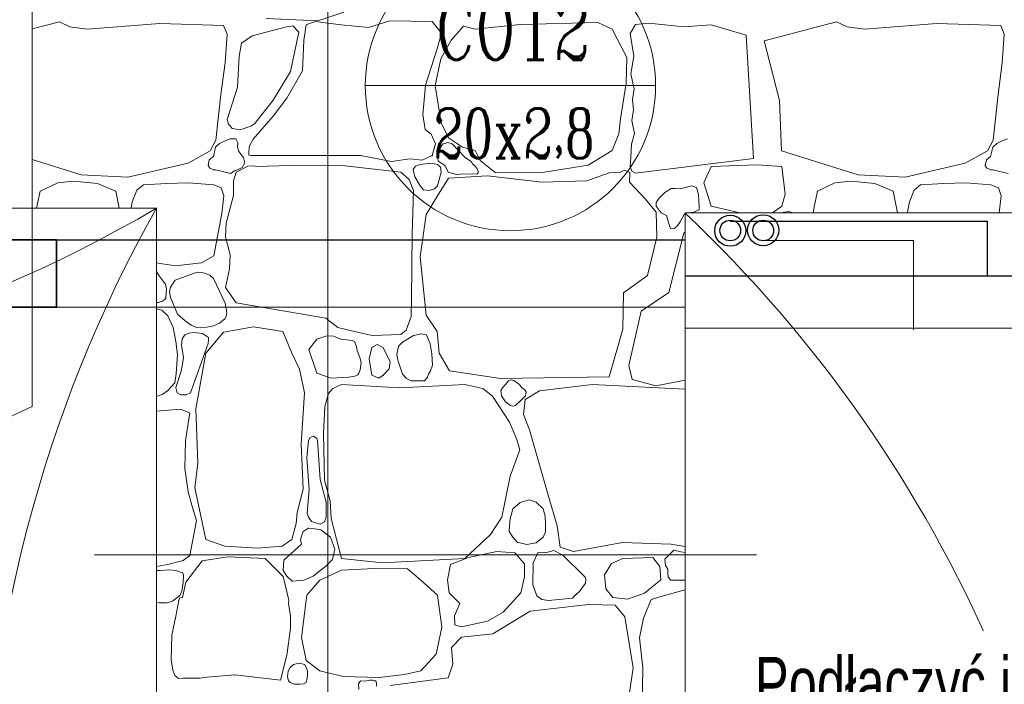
# Model space of a CAD drawing. Header units: millimetres. Extents: x -573548 to 674770, y -210017 to -47794.
# Tile 166 of 234: x 105993 to 107893, y -94878 to -93595. Entities that reach past the tile are written whole.
import ezdxf
from ezdxf import colors
from ezdxf.entities.mleader import LeaderData, LeaderLine
from ezdxf.enums import TextEntityAlignment as Align
from ezdxf.lldxf.tags import DXFTag
from ezdxf.math import Vec2, Vec3

# ---------------------------------------------------------------- set-up
doc = ezdxf.new("R2010")
doc.units = ezdxf.units.MM
doc.layers.add('__S_WM_OPIS', color=151, linetype='Continuous')
for name, color, linetype, lineweight in [('_PG_URZADZENIA ELEKTR', 230, 'Continuous', 35), ('_S_CO_OPIS_PION', 7, 'Continuous', 13), ('A.02 RZUT PIWNICY_is$0$_HATCH_Nr_pióra__18', 8, 'Continuous', 9), ('A.02 RZUT PIWNICY_is$0$A-WYSOKOSCI_Nr_pióra__7', 8, 'Continuous', 9), ('A.02 RZUT PIWNICY_is$0$detalokna_Nr_pióra__2', 8, 'Continuous', 9), ('A.02 RZUT PIWNICY_is$0$DIM MALY_Nr_pióra__8', 8, 'Continuous', 9), ('A.02 RZUT PIWNICY_is$0$podciagi_Nr_pióra__1', 8, 'Continuous', 9), ('A.02 RZUT PIWNICY_is$0$strop_Nr_pióra__1', 8, 'Continuous', 9), ('A.02 RZUT PIWNICY_is$0$Structural - Bearing_Nr_pióra__21', 8, 'Continuous', 9), ('A.02 RZUT PIWNICY_is$0$Structural - Grid', 8, 'Continuous', 9), ('A.02 RZUT PIWNICY_is$0$Structural - Grid_Nr_pióra__17', 8, 'Continuous', 9), ('FLUID-Powrót', 7, 'Continuous', 30), ('FLUID-Zasilanie', 7, 'Continuous', 30), ('IS_Przyłącza_o.p._Powrót', 142, 'DASH', 18)]:
    doc.layers.add(name, color=color, linetype=linetype, lineweight=lineweight)
doc.layers.add('IS_Zasilanie', color=1, linetype='SOLID', lineweight=30, true_color=0xff0000)
doc.styles.add('A.02 RZUT PIWNICY_is$0$STYL_AUTOMATYCZNY_1', font='arial.ttf')
doc.styles.add('JOLARD', font='complex.shx', dxfattribs={"width": 0.7})
doc.styles.add('WĄSKI 2', font='arial.ttf', dxfattribs={"width": 0.7})
tags = doc.linetypes.add('DASH', pattern=[15, 10, -5]).pattern_tags.tags
tags[6:7] = [DXFTag(74, 4), DXFTag(75, 0), DXFTag(340, '0'), DXFTag(46, 0.0), DXFTag(50, 0.0), DXFTag(44, 0.0), DXFTag(45, 0.0)]
tags[4:5] = [DXFTag(74, 4), DXFTag(75, 0), DXFTag(340, '0'), DXFTag(46, 0.0), DXFTag(50, 0.0), DXFTag(44, 0.0), DXFTag(45, 0.0)]
tags = doc.linetypes.add('SOLID', pattern=[10, 10, 0]).pattern_tags.tags
tags[6:7] = [DXFTag(74, 4), DXFTag(75, 0), DXFTag(340, '0'), DXFTag(46, 0.0), DXFTag(50, 0.0), DXFTag(44, 0.0), DXFTag(45, 0.0)]
tags[4:5] = [DXFTag(74, 4), DXFTag(75, 0), DXFTag(340, '0'), DXFTag(46, 0.0), DXFTag(50, 0.0), DXFTag(44, 0.0), DXFTag(45, 0.0)]

# ---------------------------------------------------------------- blocks, each defined once
blk = doc.blocks.new('*X48628')
at = {"layer": 'A.02 RZUT PIWNICY_is$0$_HATCH_Nr_pióra__18'}
for p, q in [((107138.9, -93596.6), (107039, -93592.5)), ((107188.9, -93580.1), (107138.9, -93596.6)), ((106587.3, -93612.4), (106639.9, -93598.7)), ((106639.9, -93598.7), (106660.1, -93608.2)), ((106660.1, -93608.2), (106693.4, -93613.1)), ((106693.4, -93613.1), (106833.4, -93602)), ((106833.4, -93602), (106956.8, -93605.7)), ((106956.8, -93605.7), (106963.4, -93622.2)), ((107077.8, -93608.2), (107011.7, -93626)), ((107090.2, -93606.5), (107077.8, -93608.2)), ((107101.9, -93618.9), (107090.2, -93606.5)), ((107115.8, -93604.4), (107111.3, -93634.6)), ((107133.2, -93597.8), (107115.8, -93604.4)), ((107183.5, -93604.4), (107133.2, -93597.8)), ((107236.4, -93609.4), (107183.5, -93604.4)), ((107277.6, -93596.6), (107236.4, -93609.4)), ((107359.4, -93597.8), (107277.6, -93596.6)), ((107379.6, -93623.8), (107359.4, -93597.8)), ((107368.9, -93650.7), (107380, -93610.6)), ((107380, -93610.6), (107379.6, -93623.8)), ((107420, -93606.9), (107396.1, -93634.2)), ((107442.3, -93613.1), (107420, -93606.9)), ((107529.4, -93603.6), (107442.3, -93613.1)), ((107678.9, -93599.9), (107529.4, -93603.6)), ((107706.5, -93613.1), (107678.9, -93599.9)), ((107735, -93667.6), (107706.5, -93613.1)), ((107751.5, -93604), (107741.5, -93621.5)), ((107777.5, -93601.5), (107751.5, -93604)), ((107844.8, -93608.6), (107777.5, -93601.5)), ((107897.7, -93604.4), (107844.8, -93608.6)), ((107965.2, -93624.7), (107897.7, -93604.4)), ((108000, -93635.1), (108139.9, -93598.7)), ((108139.9, -93598.7), (108160.1, -93608.2)), ((108160.1, -93608.2), (108193.4, -93613.1)), ((108193.4, -93613.1), (108333.4, -93602)), ((108333.4, -93602), (108456.8, -93605.7)), ((108456.8, -93605.7), (108463.4, -93622.2)), ((106963.4, -93622.2), (106959.7, -93677.9)), ((107011.7, -93626), (106991.1, -93639.9)), ((107085.7, -93694.9), (107101.9, -93618.9)), ((107741.5, -93621.5), (107748.2, -93664.9)), ((107979.6, -93862.4), (107965.2, -93624.7)), ((108463.4, -93622.2), (108459.7, -93677.9)), ((106991.1, -93639.9), (106987, -93665.1)), ((107111.3, -93634.6), (107108.8, -93693.2)), ((107346.2, -93720.9), (107368.9, -93650.7)), ((107396.1, -93634.2), (107376.3, -93670.1)), ((108029.5, -93750.8), (108000, -93635.1)), ((106987, -93665.1), (106983.7, -93725)), ((107376.3, -93670.1), (107365.1, -93721.7)), ((107733.8, -93717.1), (107735, -93667.6)), ((107748.2, -93664.9), (107742.7, -93699.1)), ((106959.7, -93677.9), (106951.4, -93739)), ((108459.7, -93677.9), (108451.4, -93739)), ((107052.2, -93749.8), (107085.7, -93694.9)), ((107108.8, -93693.2), (107078.7, -93746)), ((107742.7, -93699.1), (107749.4, -93728.3)), ((106983.7, -93725), (106963.7, -93787.3)), ((107341.2, -93777.4), (107346.2, -93720.9)), ((107365.1, -93721.7), (107376.7, -93793.9)), ((107723, -93786.1), (107733.8, -93717.1)), ((107749.4, -93728.3), (107746.1, -93748.5)), ((106951.4, -93739), (106942, -93827.4)), ((107078.7, -93746), (107052.2, -93780.7)), ((108451.4, -93739), (108442, -93827.4)), ((107017.2, -93794.7), (107052.2, -93749.8)), ((107746.1, -93748.5), (107748, -93768.3)), ((108033.3, -93847.6), (108029.5, -93750.8)), ((107052.2, -93780.7), (107013.9, -93825.3)), ((107345.7, -93806.3), (107341.2, -93777.4)), ((107748, -93768.3), (107744.4, -93789.1)), ((106963.7, -93787.3), (106965.9, -93796.2)), ((106965.9, -93796.2), (106969.3, -93799.7)), ((106969.3, -93799.7), (106973, -93804.7)), ((106994.5, -93805.1), (107010.7, -93799.4)), ((107010.7, -93799.4), (107017.2, -93794.7)), ((107376.7, -93793.9), (107390.7, -93822.8)), ((107719.7, -93815), (107723, -93786.1)), ((107744.4, -93789.1), (107750, -93814.4)), ((106973, -93804.7), (106977.7, -93805.6)), ((106977.7, -93805.6), (106986.9, -93807.3)), ((106986.9, -93807.3), (106994.5, -93805.1)), ((107357.3, -93815.4), (107345.7, -93806.3)), ((107366, -93834.4), (107357.3, -93815.4)), ((107390.7, -93822.8), (107417.6, -93840.6)), ((107706.5, -93847.2), (107719.7, -93815)), ((107750, -93814.4), (107744.2, -93835.1)), ((106942, -93827.4), (106930.8, -93848)), ((106941.1, -93840.6), (106937, -93858.6)), ((106948.9, -93833.3), (106941.1, -93840.6)), ((106960.7, -93828), (106948.9, -93833.3)), ((106969.4, -93824.3), (106960.7, -93828)), ((106980.4, -93824.5), (106969.4, -93824.3)), ((106983.9, -93832.6), (106980.4, -93824.5)), ((106983.3, -93840.6), (106983.9, -93832.6)), ((106986.2, -93848.8), (106983.3, -93840.6)), ((107006.4, -93837.8), (107005.5, -93848.3)), ((107013.9, -93825.3), (107006.4, -93837.8)), ((107359.4, -93857.1), (107366, -93834.4)), ((107375.6, -93841.4), (107370.4, -93862)), ((107379.3, -93835.2), (107375.6, -93841.4)), ((107389.4, -93831.7), (107379.3, -93835.2)), ((107398.1, -93834.3), (107389.4, -93831.7)), ((107422.4, -93859.9), (107398.1, -93834.3)), ((107417.6, -93840.6), (107442.3, -93847.2)), ((107744.2, -93835.1), (107742.4, -93860.3)), ((108442, -93827.4), (108430.8, -93848)), ((108441.1, -93840.6), (108437, -93858.6)), ((108448.9, -93833.3), (108441.1, -93840.6)), ((108460.7, -93828), (108448.9, -93833.3)), ((108469.4, -93824.3), (108460.7, -93828)), ((106930.8, -93848), (106888.3, -93871.5)), ((106937, -93858.6), (106929.1, -93865)), ((106994.9, -93860.4), (106986.2, -93848.8)), ((106997.4, -93870.7), (106994.9, -93860.4)), ((107005.5, -93848.3), (107005.4, -93856.4)), ((107005.4, -93856.4), (107009.7, -93857.1)), ((107009.7, -93857.1), (107221.1, -93856.7)), ((107221.1, -93856.7), (107280.9, -93868.2)), ((107340, -93865.7), (107359.4, -93857.1)), ((107427.5, -93863.7), (107422.4, -93859.9)), ((107442.3, -93847.2), (107451.8, -93866.6)), ((107660.3, -93875.7), (107706.5, -93847.2)), ((107742.4, -93860.3), (107741.5, -93878)), ((108181.6, -93894.2), (108033.3, -93847.6)), ((108430.8, -93848), (108388.3, -93871.5)), ((108437, -93858.6), (108429.1, -93865)), ((106681.6, -93894.2), (106587.3, -93864.5)), ((106888.3, -93871.5), (106772, -93898.6)), ((106929.1, -93865), (106926.8, -93876.1)), ((106926.8, -93876.1), (106930, -93881.3)), ((107003.5, -93877.4), (106980.8, -93888.9)), ((106983.3, -93884.7), (106992.5, -93879.8)), ((106992.5, -93879.8), (106995.4, -93875.5)), ((106995.4, -93875.5), (106997.4, -93870.7)), ((107015, -93876.8), (107003.5, -93877.4)), ((107020.5, -93877.7), (107015, -93876.8)), ((107084.4, -93876.1), (107020.5, -93877.7)), ((107179.8, -93875.7), (107084.4, -93876.1)), ((107298.7, -93888.9), (107179.8, -93875.7)), ((107280.9, -93868.2), (107316.4, -93863.3)), ((107316.4, -93863.3), (107340, -93865.7)), ((107327.3, -93877.4), (107322.7, -93884)), ((107335.8, -93874), (107327.3, -93877.4)), ((107356.8, -93871.8), (107335.8, -93874)), ((107369.3, -93874), (107356.8, -93871.8)), ((107375.3, -93879.6), (107369.3, -93874)), ((107370.4, -93862), (107370.7, -93867.1)), ((107370.7, -93867.1), (107373.9, -93869.9)), ((107373.9, -93869.9), (107384, -93876.1)), ((107376.8, -93888.7), (107375.3, -93879.6)), ((107384, -93876.1), (107390.5, -93889.4)), ((107434.7, -93868.3), (107427.5, -93863.7)), ((107437.2, -93872.9), (107434.7, -93868.3)), ((107442.4, -93877.3), (107437.2, -93872.9)), ((107446.1, -93882.6), (107442.4, -93877.3)), ((107451.8, -93866.6), (107481.1, -93889.3)), ((107567.8, -93890.1), (107660.3, -93875.7)), ((107741.5, -93878), (107744.4, -93887.3)), ((107751.5, -93890.9), (107979.6, -93862.4)), ((107897.7, -93878), (107883.3, -93909.6)), ((107986.6, -93874.6), (107897.7, -93878)), ((108033.9, -93878), (107986.6, -93874.6)), ((108040.6, -93931.7), (108033.9, -93878)), ((108388.3, -93871.5), (108272, -93898.6)), ((108429.1, -93865), (108426.8, -93876.1)), ((108426.8, -93876.1), (108430, -93881.3)), ((106772, -93898.6), (106681.6, -93894.2)), ((106930, -93881.3), (106932.2, -93882)), ((106932.2, -93882), (106936.7, -93884.3)), ((106936.7, -93884.3), (106941.1, -93884.7)), ((106941.1, -93884.7), (106970.8, -93891.3)), ((106970.8, -93891.3), (106977.4, -93886.5)), ((106980.8, -93888.9), (106976.1, -93905.4)), ((106977.4, -93886.5), (106983.3, -93884.7)), ((107314.6, -93902.9), (107298.7, -93888.9)), ((107322.7, -93884), (107325.6, -93898.2)), ((107325.6, -93898.2), (107335.8, -93915.3)), ((107369.3, -93915.3), (107376.8, -93888.7)), ((107390.5, -93889.4), (107399.8, -93891.4)), ((107465.9, -93896.3), (107390.7, -93900.4)), ((107399.8, -93891.4), (107405.4, -93893.6)), ((107405.4, -93893.6), (107413.6, -93893.1)), ((107413.6, -93893.1), (107445.9, -93892.2)), ((107445.9, -93892.2), (107448.3, -93890.3)), ((107448.2, -93887), (107446.1, -93882.6)), ((107448.3, -93890.3), (107448.2, -93887)), ((107570.7, -93908.3), (107465.9, -93896.3)), ((107481.1, -93889.3), (107567.8, -93890.1)), ((107701.2, -93890.5), (107657.8, -93905.4)), ((107722.9, -93889.1), (107701.2, -93890.5)), ((107730.3, -93885.3), (107722.9, -93889.1)), ((107740.9, -93889.8), (107730.3, -93885.3)), ((107740.4, -93908.3), (107740.9, -93889.8)), ((107744.4, -93887.3), (107751.5, -93890.9)), ((108272, -93898.6), (108181.6, -93894.2)), ((108430, -93881.3), (108432.2, -93882)), ((108432.2, -93882), (108436.7, -93884.3)), ((108436.7, -93884.3), (108441.1, -93884.7)), ((108441.1, -93884.7), (108470.8, -93891.3)), ((106636.7, -93909.7), (106602.8, -93925.6)), ((106667.1, -93906.2), (106636.7, -93909.7)), ((106713.4, -93910.7), (106667.1, -93906.2)), ((106749, -93925.6), (106713.4, -93910.7)), ((106801.9, -93913.7), (106789.5, -93923.5)), ((106846.8, -93910.7), (106801.9, -93913.7)), ((106889, -93909.3), (106846.8, -93910.7)), ((106937.7, -93913.7), (106889, -93909.3)), ((106952.2, -93919.1), (106937.7, -93913.7)), ((106976.1, -93905.4), (106975.6, -93934)), ((107323.1, -93924.6), (107314.6, -93902.9)), ((107335.8, -93915.3), (107342.6, -93923)), ((107363.5, -93920.9), (107369.3, -93915.3)), ((107390.7, -93900.4), (107369.3, -93934.7)), ((107657.8, -93905.4), (107570.7, -93908.3)), ((107770.9, -93940.9), (107740.4, -93908.3)), ((107860.2, -93915.3), (107837.8, -93921.1)), ((107869.5, -93918.4), (107860.2, -93915.3)), ((107873.2, -93932.3), (107869.5, -93918.4)), ((107883.3, -93909.6), (107897.7, -93954.7)), ((108136.7, -93909.7), (108102.8, -93925.6)), ((108167.1, -93906.2), (108136.7, -93909.7)), ((108213.4, -93910.7), (108167.1, -93906.2)), ((108249, -93925.6), (108213.4, -93910.7)), ((108301.9, -93913.7), (108289.5, -93923.5)), ((108346.8, -93910.7), (108301.9, -93913.7)), ((108389, -93909.3), (108346.8, -93910.7)), ((108437.7, -93913.7), (108389, -93909.3)), ((108452.2, -93919.1), (108437.7, -93913.7)), ((106602.8, -93925.6), (106595.8, -93958.2)), ((106755.4, -93958.2), (106749, -93925.6)), ((106789.5, -93923.5), (106780.3, -93946.2)), ((106957.4, -93934.5), (106952.2, -93919.1)), ((106953.4, -93968.7), (106957.4, -93934.5)), ((106975.6, -93934), (106961.9, -93987.5)), ((107320.9, -94008.7), (107323.1, -93924.6)), ((107342.6, -93923), (107353.4, -93924.1)), ((107369.3, -93934.7), (107347.8, -93971)), ((107353.4, -93924.1), (107363.5, -93920.9)), ((107808.5, -93928), (107797.3, -93939.2)), ((107820.6, -93920.3), (107808.5, -93928)), ((107828.4, -93920.2), (107820.6, -93920.3)), ((107837.8, -93921.1), (107828.4, -93920.2)), ((107874.7, -93955), (107873.2, -93932.3)), ((108033.9, -93954.7), (108040.6, -93931.7)), ((108102.8, -93925.6), (108095.6, -93959.1)), ((108257.3, -93967.8), (108249, -93925.6)), ((108289.5, -93923.5), (108280.3, -93946.2)), ((108457.4, -93934.5), (108452.2, -93919.1)), ((108453.5, -93967.8), (108457.4, -93934.5)), ((106780.3, -93946.2), (106778.2, -93958.2)), ((107791.6, -93966.1), (107770.9, -93940.9)), ((107797.3, -93939.2), (107791.5, -93947.8)), ((107791.5, -93947.8), (107791.6, -93954.7)), ((107791.6, -93954.7), (107801.4, -93967.4)), ((107874.3, -93961.8), (107874.7, -93955)), ((107897.7, -93954.7), (107952.8, -93967.8)), ((108016.2, -93967.8), (108033.9, -93954.7)), ((108280.3, -93946.2), (108276.8, -93966.3)), ((106937.7, -94050.4), (106953.4, -93968.7)), ((107347.8, -93971), (107335.8, -94052.3)), ((107793.2, -94014.4), (107791.6, -93966.1)), ((107801.4, -93967.4), (107811.4, -93972.5)), ((107811.4, -93972.5), (107817.6, -93992.9)), ((107838, -93984.7), (107846.1, -93969.2)), ((107846.1, -93969.2), (107847.3, -93969)), ((107854.3, -93967.8), (107863.8, -93966.2)), ((107863.8, -93966.2), (107874.3, -93961.8)), ((108036, -93967.8), (108037.7, -93966.2)), ((108037.7, -93966.2), (108047.7, -93965)), ((108047.7, -93965), (108055.7, -93967.8)), ((108095.6, -93959.1), (108095.4, -93967.8)), ((108276.8, -93966.3), (108276.8, -93967.8)), ((106961.9, -93987.5), (106960.2, -94013.6)), ((107817.6, -93992.9), (107819.8, -93998.4)), ((107826.4, -93997.6), (107832.1, -93993.1)), ((107832.1, -93993.1), (107838, -93984.7)), ((107319.6, -94134.3), (107320.9, -94008.7)), ((107845.2, -94006.5), (107816.3, -94121.3)), ((107819.8, -93998.4), (107826.4, -93997.6)), ((107847.3, -94004.2), (107845.2, -94006.5)), ((106960.2, -94013.6), (106969.3, -94048.6)), ((107774.6, -94088.2), (107793.2, -94014.4)), ((106914.3, -94064.1), (106937.7, -94050.4)), ((106969.3, -94048.6), (106967.9, -94075.9)), ((106827.3, -94063.2), (106830.1, -94064.7)), ((106830.1, -94064.7), (106864.1, -94070.1)), ((106864.1, -94070.1), (106914.3, -94064.1)), ((107335.8, -94052.3), (107347.4, -94165)), ((106832.6, -94089), (106827.3, -94081)), ((106840.2, -94099.7), (106832.6, -94089)), ((106901.6, -94083.3), (106863.2, -94097.3)), ((106914.2, -94082.8), (106901.6, -94083.3)), ((106922.2, -94084.7), (106914.2, -94082.8)), ((106930.6, -94088.4), (106922.2, -94084.7)), ((106937.5, -94094), (106930.6, -94088.4)), ((106967.9, -94075.9), (106960.6, -94111.8)), ((107728.8, -94122.1), (107774.6, -94088.2)), ((106844.8, -94105), (106840.2, -94099.7)), ((106846.3, -94115), (106844.8, -94105)), ((106863.2, -94097.3), (106854.3, -94110.8)), ((106960, -94141.7), (106937.5, -94094)), ((106845, -94131.3), (106846.3, -94115)), ((106854.3, -94110.8), (106852.3, -94119.9)), ((106852.3, -94119.9), (106853.9, -94131)), ((106960.6, -94111.8), (106980.8, -94141.5)), ((107727.2, -94191.9), (107728.8, -94122.1)), ((107816.3, -94121.3), (107762.7, -94157.2)), ((106827.3, -94140.6), (106830.4, -94140.4)), ((106830.4, -94140.4), (106837.6, -94138.6)), ((106837.6, -94138.6), (106843, -94134.7)), ((106843, -94134.7), (106845, -94131.3)), ((106853.9, -94131), (106867.7, -94163)), ((106962.9, -94159.9), (106960, -94141.7)), ((106980.8, -94141.5), (107154.2, -94171)), ((107318.8, -94167.9), (107319.6, -94134.3)), ((106837.4, -94155.2), (106827.3, -94152.9)), ((106849.3, -94166.5), (106837.4, -94155.2)), ((106867.7, -94163), (106882.4, -94175.7)), ((106961.8, -94167.7), (106962.9, -94159.9)), ((107347.4, -94165), (107368.9, -94196.8)), ((107762.7, -94157.2), (107739.1, -94262.4)), ((106859.1, -94189.2), (106849.3, -94166.5)), ((106882.4, -94175.7), (106894, -94184.7)), ((106937, -94185.4), (106948.9, -94180.2)), ((106948.9, -94180.2), (106959, -94172)), ((106959, -94172), (106961.8, -94167.7)), ((107154.2, -94171), (107177.1, -94189.2)), ((107308.8, -94194.1), (107318.8, -94167.9)), ((106864.7, -94216), (106859.1, -94189.2)), ((106881.7, -94203.3), (106876.5, -94210.5)), ((106890.5, -94199.7), (106881.7, -94203.3)), ((106898.4, -94198.7), (106890.5, -94199.7)), ((106894, -94184.7), (106905.3, -94188.9)), ((106916, -94200.6), (106898.4, -94198.7)), ((106905.3, -94188.9), (106912.3, -94189.4)), ((106912.3, -94189.4), (106924.4, -94188.5)), ((106927.3, -94208), (106916, -94200.6)), ((106956.5, -94198.1), (106922.2, -94238.5)), ((106924.4, -94188.5), (106937, -94185.4)), ((107014.3, -94187.3), (106956.5, -94198.1)), ((107071.2, -94196.4), (107014.3, -94187.3)), ((107088.2, -94238.5), (107071.2, -94196.4)), ((107177.1, -94189.2), (107206.8, -94196.1)), ((107206.8, -94196.1), (107243.5, -94204.4)), ((107243.5, -94204.4), (107298.7, -94202.6)), ((107298.7, -94202.6), (107308.8, -94194.1)), ((107337.8, -94201.3), (107323.2, -94204.6)), ((107348.1, -94202.8), (107337.8, -94201.3)), ((107352.3, -94212.9), (107348.1, -94202.8)), ((107368.9, -94196.8), (107373, -94238.5)), ((107701.2, -94284.3), (107727.2, -94191.9)), ((106867.8, -94241.3), (106864.7, -94216)), ((106876.5, -94210.5), (106875.4, -94223.2)), ((106892.5, -94314.9), (106927.1, -94219.8)), ((106927.1, -94219.8), (106927.8, -94212.7)), ((106927.8, -94212.7), (106927.3, -94208)), ((107136.5, -94211.7), (107121.2, -94231.1)), ((107154.1, -94205.6), (107136.5, -94211.7)), ((107167.4, -94204.7), (107154.1, -94205.6)), ((107170.3, -94206), (107167.4, -94204.7)), ((107183.5, -94211.7), (107170.3, -94206)), ((107205.1, -94214.2), (107183.5, -94211.7)), ((107209.1, -94216.2), (107205.1, -94214.2)), ((107213, -94225.3), (107209.1, -94216.2)), ((107253.1, -94222), (107243, -94227.4)), ((107264.8, -94227.4), (107253.1, -94222)), ((107302, -94217), (107295.2, -94224.1)), ((107323.2, -94204.6), (107302, -94217)), ((107355.3, -94220.6), (107352.3, -94212.9)), ((107358.8, -94239.5), (107355.3, -94220.6)), ((106865.2, -94278.2), (106867.8, -94241.3)), ((106875.4, -94223.2), (106879.2, -94246.6)), ((106922.2, -94238.5), (106902.8, -94345.8)), ((107103.4, -94269.5), (107088.2, -94238.5)), ((107121.2, -94231.1), (107136.5, -94277.3)), ((107214.5, -94233.1), (107213, -94225.3)), ((107219.7, -94246.6), (107214.5, -94233.1)), ((107243, -94227.4), (107237.6, -94249.2)), ((107278, -94255.4), (107264.8, -94227.4)), ((107292.6, -94233.1), (107291.3, -94241.9)), ((107295.2, -94224.1), (107292.6, -94233.1)), ((107359.8, -94261.6), (107358.8, -94239.5)), ((107373, -94238.5), (107392.4, -94272.4)), ((106877.3, -94259), (106874.7, -94273.3)), ((106879.2, -94246.6), (106877.3, -94259)), ((107222.3, -94256.7), (107219.7, -94246.6)), ((107220.1, -94270.7), (107222.3, -94256.7)), ((107237.6, -94249.2), (107243, -94281)), ((107276, -94268.6), (107278, -94255.4)), ((107291.3, -94241.9), (107292.9, -94251.7)), ((107292.9, -94251.7), (107302, -94279)), ((106862.6, -94295.6), (106865.2, -94278.2)), ((106874.7, -94273.3), (106864.5, -94304.7)), ((107112.9, -94314.9), (107103.4, -94269.5)), ((107136.5, -94277.3), (107164.5, -94286.8)), ((107216.1, -94280.4), (107217.8, -94277.3)), ((107217.8, -94277.3), (107220.1, -94270.7)), ((107264.8, -94281), (107276, -94268.6)), ((107302, -94279), (107309.7, -94287.3)), ((107350.3, -94284.5), (107352.3, -94279)), ((107352.3, -94279), (107356, -94272.6)), ((107356, -94272.6), (107359.8, -94261.6)), ((107392.4, -94272.4), (107491, -94287.6)), ((107739.1, -94262.4), (107745.3, -94289.3)), ((106849.3, -94310.7), (106862.6, -94295.6)), ((107164.5, -94286.8), (107198.4, -94284.7)), ((107198.4, -94284.7), (107210.3, -94282.6)), ((107210.3, -94282.6), (107216.1, -94280.4)), ((107243, -94281), (107256, -94286.5)), ((107256, -94286.5), (107264.8, -94281)), ((107309.7, -94287.3), (107318.4, -94292)), ((107318.4, -94292), (107330.8, -94292.1)), ((107330.8, -94292.1), (107344.5, -94291.8)), ((107344.5, -94291.8), (107347.3, -94288.5)), ((107347.3, -94288.5), (107350.3, -94284.5)), ((107491, -94287.6), (107701.2, -94284.3)), ((107506.5, -94292.1), (107501, -94299.2)), ((107511.8, -94289.9), (107506.5, -94292.1)), ((107517.1, -94290.9), (107511.8, -94289.9)), ((107527.8, -94299.2), (107517.1, -94290.9)), ((107745.3, -94289.3), (107790.7, -94301.7)), ((107790.7, -94301.7), (107847.3, -94290.4)), ((106838.3, -94318.5), (106849.3, -94310.7)), ((106864.5, -94304.7), (106866.8, -94315.3)), ((106866.8, -94315.3), (106873.9, -94319.1)), ((106884.2, -94318.6), (106892.5, -94314.9)), ((107106.7, -94413.5), (107112.9, -94314.9)), ((107159.2, -94316.5), (107152.1, -94341.3)), ((107167.8, -94306.6), (107159.2, -94316.5)), ((107184.3, -94299.2), (107167.8, -94306.6)), ((107296.6, -94305.4), (107184.3, -94299.2)), ((107422.4, -94299.2), (107296.6, -94305.4)), ((107456.8, -94306.6), (107422.4, -94299.2)), ((107475.8, -94321.5), (107456.8, -94306.6)), ((107495, -94305.3), (107491.5, -94310.7)), ((107491.5, -94310.7), (107493.3, -94321.1)), ((107501, -94299.2), (107495, -94305.3)), ((107532.4, -94305.7), (107527.8, -94299.2)), ((107537.3, -94308.3), (107532.4, -94305.7)), ((107540.4, -94313.6), (107537.3, -94308.3)), ((107566.2, -94311.2), (107538.5, -94327.7)), ((107539.6, -94320.7), (107540.4, -94313.6)), ((107668.1, -94299.2), (107566.2, -94311.2)), ((107847.3, -94308.1), (107668.1, -94299.2)), ((106827.3, -94322.1), (106838.3, -94318.5)), ((106873.9, -94319.1), (106884.2, -94318.6)), ((107508.4, -94371.4), (107475.8, -94321.5)), ((107493.3, -94321.1), (107501, -94332.2)), ((107501, -94332.2), (107510.3, -94339.6)), ((107519.9, -94339.5), (107523.3, -94336)), ((107523.3, -94336), (107527.8, -94332.2)), ((107527.8, -94332.2), (107539.6, -94320.7)), ((107538.5, -94327.7), (107535.6, -94357)), ((106873.3, -94346.7), (106827.3, -94350.7)), ((106891.5, -94353.5), (106873.3, -94346.7)), ((106883, -94407), (106891.5, -94353.5)), ((106902.8, -94345.8), (106906.9, -94451.1)), ((107152.1, -94341.3), (107149.3, -94393.3)), ((107510.3, -94339.6), (107515, -94341)), ((107515, -94341), (107519.9, -94339.5)), ((107522.8, -94405.3), (107508.4, -94371.4)), ((107535.6, -94357), (107547.4, -94386.3)), ((107149.3, -94393.3), (107151.3, -94483.7)), ((107547.4, -94386.3), (107583.1, -94512.6)), ((106882.1, -94461.2), (106883, -94407)), ((107120.4, -94407), (107117.3, -94440.5)), ((107123.5, -94401.1), (107120.4, -94407)), ((107130.1, -94398.7), (107123.5, -94401.1)), ((107136.4, -94402.9), (107130.1, -94398.7)), ((107138.1, -94407), (107136.4, -94402.9)), ((107143.4, -94482.6), (107138.1, -94407)), ((107528.6, -94425.1), (107522.8, -94405.3)), ((107110, -94501), (107106.7, -94413.5)), ((107509.6, -94475.9), (107528.6, -94425.1)), ((107117.3, -94440.5), (107121.9, -94501.4)), ((106888.5, -94506.5), (106882.1, -94461.2)), ((106906.9, -94451.1), (106901.2, -94498.6)), ((107154.7, -94526.1), (107143.4, -94482.6)), ((107151.3, -94483.7), (107162.5, -94523.3)), ((107493.9, -94555.1), (107509.6, -94475.9)), ((106895.5, -94531.8), (106888.5, -94506.5)), ((106901.2, -94498.6), (106922.2, -94598.5)), ((107098.9, -94546), (107110, -94501)), ((107121.9, -94501.4), (107118.3, -94547.4)), ((107154.5, -94555.1), (107154.7, -94526.1)), ((107162.5, -94523.3), (107164.5, -94557.6)), ((107546.4, -94521.9), (107529.4, -94526.8)), ((107560.2, -94526), (107546.4, -94521.9)), ((107573.5, -94538.7), (107560.2, -94526)), ((107583.1, -94512.6), (107600.4, -94572)), ((106904.4, -94561.8), (106895.5, -94531.8)), ((107514.8, -94538.7), (107510.1, -94558.2)), ((107529.4, -94526.8), (107514.8, -94538.7)), ((107577.3, -94553), (107573.5, -94538.7)), ((106891.5, -94629), (106904.4, -94561.8)), ((107096.8, -94567.5), (107098.9, -94546)), ((107118.3, -94547.4), (107120.4, -94555.1)), ((107120.4, -94555.1), (107126.5, -94563.7)), ((107126.5, -94563.7), (107143.1, -94568.8)), ((107143.1, -94568.8), (107151.6, -94564.4)), ((107151.6, -94564.4), (107154.5, -94555.1)), ((107164.5, -94557.6), (107184.3, -94634.8)), ((107471.6, -94588.6), (107493.9, -94555.1)), ((107510.1, -94558.2), (107508.2, -94570.3)), ((107577.8, -94568.7), (107577.3, -94553)), ((107088.2, -94598.5), (107096.8, -94567.5)), ((107110.3, -94582.9), (107107.3, -94591.9)), ((107120.4, -94576.3), (107110.3, -94582.9)), ((107132.7, -94577.8), (107120.4, -94576.3)), ((107144.4, -94579.7), (107132.7, -94577.8)), ((107162.8, -94593.5), (107144.4, -94579.7)), ((107508.2, -94570.3), (107508, -94582.7)), ((107508, -94582.7), (107514.8, -94593.9)), ((107577.9, -94583.7), (107577.8, -94568.7)), ((107600.4, -94572), (107606.2, -94612.9)), ((106922.2, -94598.5), (106959.4, -94611.3)), ((107070, -94611.3), (107088.2, -94598.5)), ((107107.3, -94591.9), (107105, -94598.9)), ((107105, -94598.9), (107107.3, -94607.2)), ((107171.7, -94616.8), (107162.8, -94593.5)), ((107422.4, -94634.8), (107471.6, -94588.6)), ((107514.8, -94593.9), (107523.5, -94603.3)), ((107559.8, -94604.5), (107573.5, -94593.9)), ((107573.5, -94593.9), (107577.9, -94583.7)), ((106959.4, -94611.3), (107022.1, -94615)), ((107022.1, -94615), (107070, -94611.3)), ((107107.3, -94607.2), (107072.7, -94637.9)), ((107167, -94637), (107171.7, -94616.8)), ((107484, -94621.2), (107429.1, -94632.7)), ((107519.1, -94624.1), (107484, -94621.2)), ((107523.5, -94603.3), (107542.1, -94607.9)), ((107542.1, -94607.9), (107559.8, -94604.5)), ((107594.3, -94619.7), (107579.9, -94623.4)), ((107611.6, -94628.2), (107594.3, -94619.7)), ((107606.2, -94612.9), (107632.2, -94621.6)), ((107632.2, -94621.6), (107726.3, -94604.2)), ((107726.3, -94604.2), (107820, -94607.5)), ((107820, -94607.5), (107847.3, -94611.7)), ((107826, -94618.9), (107820, -94624.5)), ((107839, -94621.9), (107826, -94618.9)), ((106848.5, -94646.3), (106878.8, -94639)), ((106878.8, -94639), (106891.5, -94629)), ((106883.7, -94680.5), (106915.2, -94639.3)), ((106915.2, -94639.3), (106965.1, -94631.5)), ((106965.1, -94631.5), (107037, -94634.8)), ((107037, -94634.8), (107071.9, -94669.8)), ((107072.7, -94637.9), (107071.7, -94658.2)), ((107153.7, -94650), (107167, -94637)), ((107184.3, -94634.8), (107263.2, -94643)), ((107263.2, -94643), (107422.4, -94634.8)), ((107429.1, -94632.7), (107394.9, -94646.4)), ((107537.7, -94645.5), (107519.1, -94624.1)), ((107563.7, -94622.8), (107554.4, -94643.5)), ((107579.9, -94623.4), (107563.7, -94622.8)), ((107654.5, -94671.1), (107611.6, -94628.2)), ((107727.2, -94635.2), (107705.7, -94644.3)), ((107785, -94632.7), (107727.2, -94635.2)), ((107798.6, -94650.5), (107785, -94632.7)), ((107820, -94624.5), (107808.5, -94636.4)), ((107808.5, -94636.4), (107809.5, -94648.2)), ((107847.3, -94623.2), (107839, -94621.9)), ((106827.3, -94650.5), (106848.5, -94646.3)), ((106833.4, -94657.8), (106827.3, -94658.2)), ((106852, -94656.9), (106833.4, -94657.8)), ((106864.2, -94658.1), (106852, -94656.9)), ((106873.3, -94661.4), (106864.2, -94658.1)), ((107071.7, -94658.2), (107078.8, -94669.2)), ((107129.3, -94668.8), (107153.7, -94650)), ((107184.3, -94657.5), (107142.2, -94676.9)), ((107247.1, -94654.2), (107184.3, -94657.5)), ((107311.5, -94654.6), (107247.1, -94654.2)), ((107337.1, -94676.9), (107311.5, -94654.6)), ((107394.9, -94646.4), (107388.6, -94676.2)), ((107537.3, -94670.3), (107537.7, -94645.5)), ((107554.4, -94643.5), (107553.8, -94686)), ((107705.7, -94644.3), (107691.9, -94666.6)), ((107800.9, -94676.4), (107798.6, -94650.5)), ((107809.5, -94648.2), (107814.3, -94655.2)), ((107814.3, -94655.2), (107814.1, -94662.5)), ((106877.3, -94661.9), (106873.3, -94661.4)), ((106879.3, -94666.4), (106877.3, -94661.9)), ((106878.7, -94681.4), (106879.3, -94666.4)), ((107071.9, -94669.8), (107082.6, -94715.5)), ((107078.8, -94669.2), (107088.8, -94678.7)), ((107088.8, -94678.7), (107111.7, -94676.9)), ((107111.7, -94676.9), (107129.3, -94668.8)), ((107142.2, -94676.9), (107117.1, -94705.4)), ((107369.3, -94705.8), (107337.1, -94676.9)), ((107388.6, -94676.2), (107392, -94701.3)), ((107530.1, -94701), (107537.3, -94670.3)), ((107656.1, -94675.5), (107654.5, -94671.1)), ((107655.1, -94682.5), (107656.1, -94675.5)), ((107691.9, -94666.6), (107694.6, -94693.4)), ((107768.9, -94702.1), (107800.9, -94676.4)), ((107814.1, -94662.5), (107815, -94670.9)), ((107815, -94670.9), (107820, -94676.5)), ((107820, -94676.5), (107847.3, -94676.5)), ((106876, -94697.9), (106878.7, -94681.4)), ((106877.4, -94710.3), (106883.7, -94680.5)), ((107553.8, -94686), (107561.3, -94706.8)), ((107643.4, -94698.7), (107650.3, -94689.5)), ((107650.3, -94689.5), (107655.1, -94682.5)), ((107694.6, -94693.4), (107707.8, -94710.3)), ((107847.3, -94695.2), (107807.7, -94706.6)), ((106858, -94717.1), (106872, -94706.2)), ((106864.6, -94746), (106870.6, -94715.5)), ((106870.6, -94715.5), (106872.4, -94710.8)), ((106872, -94706.2), (106876, -94697.9)), ((106872.4, -94710.8), (106877.4, -94710.3)), ((107082.6, -94715.5), (107081.8, -94721.8)), ((107117.1, -94705.4), (107107.1, -94787.5)), ((107377.9, -94767.3), (107369.3, -94705.8)), ((107392, -94701.3), (107412.6, -94721.5)), ((107496, -94738.8), (107530.1, -94701)), ((107561.3, -94706.8), (107570.9, -94713.8)), ((107570.9, -94713.8), (107583.9, -94716.1)), ((107583.9, -94716.1), (107630.2, -94711.7)), ((107630.2, -94711.7), (107636.5, -94704.7)), ((107636.4, -94705), (107643.4, -94698.7)), ((107707.8, -94710.3), (107736.2, -94713.2)), ((107736.2, -94713.2), (107768.9, -94702.1)), ((107782, -94714.3), (107766.9, -94750.2)), ((107807.7, -94706.6), (107782, -94714.3)), ((106827.3, -94719.9), (106832.4, -94720.4)), ((106832.4, -94720.4), (106847.8, -94720.2)), ((106847.8, -94720.2), (106858, -94717.1)), ((107081.8, -94721.8), (107085.8, -94745.3)), ((107412.6, -94721.5), (107402.3, -94745.8)), ((107660.7, -94724), (107548.4, -94736.3)), ((107712.3, -94724.8), (107660.7, -94724)), ((107731.3, -94747.8), (107712.3, -94724.8)), ((106857, -94782.7), (106864.6, -94746)), ((107085.8, -94745.3), (107086.1, -94770)), ((107402.3, -94745.8), (107402.7, -94763.2)), ((107466.3, -94755.7), (107496, -94738.8)), ((107548.4, -94736.3), (107476.2, -94780.1)), ((107747.4, -94846.1), (107731.3, -94747.8)), ((107766.9, -94750.2), (107759.4, -94787.8)), ((107086.1, -94770), (107078.5, -94821.5)), ((107366.8, -94819.7), (107377.9, -94767.3)), ((107402.7, -94763.2), (107415.9, -94766.9)), ((107415.9, -94766.9), (107466.3, -94755.7)), ((106855.7, -94830.7), (106857, -94782.7)), ((107107.1, -94787.5), (107115.8, -94831.7)), ((107415.9, -94787.1), (107396.5, -94806.9)), ((107476.2, -94780.1), (107415.9, -94787.1)), ((107759.4, -94787.8), (107765.9, -94845.9)), ((107396.5, -94806.9), (107399.4, -94839.1)), ((107078.5, -94821.5), (107066.5, -94869.8)), ((107337.1, -94851.9), (107366.8, -94819.7)), ((106858.6, -94850.3), (106855.7, -94830.7)), ((107084.9, -94845.3), (107081, -94852.2)), ((107091.4, -94839.3), (107084.9, -94845.3)), ((107102.5, -94836.8), (107091.4, -94839.3)), ((107113.6, -94839.4), (107102.5, -94836.8)), ((107115.8, -94845.3), (107113.6, -94839.4)), ((107115.8, -94831.7), (107142.2, -94851.9)), ((107118.4, -94851.7), (107115.8, -94845.3)), ((107399.4, -94839.1), (107389.9, -94865.1)), ((107732.9, -94940.3), (107747.4, -94846.1)), ((107765.9, -94845.9), (107764.3, -94926.6)), ((106862.4, -94860.9), (106858.6, -94850.3)), ((106866.5, -94864.3), (106862.4, -94860.9)), ((106869.8, -94866.6), (106866.5, -94864.3)), ((106878.4, -94865.9), (106869.8, -94866.6)), ((106911.5, -94866.2), (106878.4, -94865.9)), ((106924.8, -94864.1), (106911.5, -94866.2)), ((106978.2, -94859.7), (106924.8, -94864.1)), ((107066.5, -94869.8), (106978.2, -94859.7)), ((107081, -94852.2), (107080.2, -94862.7)), ((107080.2, -94862.7), (107081.7, -94870.9)), ((107117.4, -94869.1), (107118.7, -94860.5)), ((107118.7, -94860.5), (107118.4, -94851.7)), ((107142.2, -94851.9), (107187.2, -94862.7)), ((107187.2, -94862.7), (107257, -94864.7)), ((107257, -94864.7), (107306.1, -94858.9)), ((107389.9, -94865.1), (107278.5, -94880.4)), ((107306.1, -94858.9), (107337.1, -94851.9)), ((107081.7, -94870.9), (107084.9, -94874.6)), ((107084.9, -94874.6), (107093.7, -94877.6)), ((107093.7, -94877.6), (107104.2, -94877.8)), ((107104.2, -94877.8), (107111, -94877.1)), ((107111, -94877.1), (107115.8, -94874.6)), ((107115.8, -94874.6), (107117.4, -94869.1)), ((107220.8, -94870.9), (107216.9, -94876.7)), ((107216.9, -94876.7), (107217.4, -94887.7)), ((107229.7, -94871.6), (107220.8, -94870.9)), ((107238.1, -94869.9), (107229.7, -94871.6)), ((107245, -94870.1), (107238.1, -94869.9)), ((107247.1, -94870.9), (107245, -94870.1)), ((107250.5, -94871.4), (107247.1, -94870.9)), ((107251.5, -94875.5), (107250.5, -94871.4)), ((107251.7, -94881.2), (107251.5, -94875.5))]:
    blk.add_line(p, q, dxfattribs=at)
for p in [(106983.3, -93840.6), (107359.4, -93857.1), (107243, -94227.4), (107264.8, -94281), (107527.8, -94332.2), (106866.5, -94864.3), (106866.5, -94864.3), (106978.2, -94859.7)]:
    blk.add_point(p, dxfattribs=at)
blk = doc.blocks.new('A.02 RZUT PIWNICY_is$0$Wypełnienie_17_1')
at = {"layer": 'A.02 RZUT PIWNICY_is$0$_HATCH_Nr_pióra__18'}
blk.add_blockref('*X48628', (0, 0), dxfattribs=at)
blk = doc.blocks.new('A.02 RZUT PIWNICY_is$0$Standardowy znacznik osi')
at = {"layer": 'A.02 RZUT PIWNICY_is$0$Structural - Grid_Nr_pióra__17'}
blk.add_line((1000, 0), (17855.4, 0), dxfattribs=at)
at = {"layer": 'A.02 RZUT PIWNICY_is$0$Structural - Grid_Nr_pióra__17', "style": 'A.02 RZUT PIWNICY_is$0$STYL_AUTOMATYCZNY_1'}
for tag, p in [('AC_MarkerText_1_0', (5, -80)), ('AC_MarkerText_1_1', (19360.4, -80))]:
    blk.add_attdef(tag, text='', height=350, rotation=270, dxfattribs=at).set_placement(p, align=Align.TOP_CENTER)
blk = doc.blocks.new('A.02 RZUT PIWNICY_is')
at = {"layer": 'A.02 RZUT PIWNICY_is$0$detalokna_Nr_pióra__2'}
blk.add_line((105337.3, -93958.2), (106587.3, -93958.2), dxfattribs=at)
at = {"layer": 'A.02 RZUT PIWNICY_is$0$DIM MALY_Nr_pióra__8'}
blk.add_line((106707.3, -94627.6), (107985.5, -94627.6), dxfattribs=at)
at = {"layer": 'A.02 RZUT PIWNICY_is$0$podciagi_Nr_pióra__1'}
blk.add_line((106587.3, -93958.2), (106587.3, -94341.6), dxfattribs=at)
for centre, radius, start, end in [((106076.4, -95840.2), 2577.2, 313.5577, 46.5955), ((105962.3, -93041.4), 1442.6, 244.3262, 295.6738)]:
    blk.add_arc(centre, radius, start, end, dxfattribs=at)
at = {"layer": 'A.02 RZUT PIWNICY_is$0$strop_Nr_pióra__1'}
for centre, radius, start, end in [((105962.3, -92768.1), 832.3, 221.3312, 318.6688), ((105569.8, -91836.7), 2466.2, 239.3427, 300.6573), ((109098.3, -95233.6), 2604.7, 150.6832, 209.3168)]:
    blk.add_arc(centre, radius, start, end, dxfattribs=at)
at = {"layer": 'A.02 RZUT PIWNICY_is$0$Structural - Bearing_Nr_pióra__21'}
for p, q in [((106587.3, -93958.2), (106587.3, -92877.8)), ((106827.3, -93958.2), (106587.3, -93958.2)), ((106827.3, -95157.8), (106827.3, -93958.2)), ((108547.3, -93967.8), (107847.3, -93967.8)), ((107847.3, -95157.8), (107847.3, -93967.8))]:
    blk.add_line(p, q, dxfattribs=at)
at = {"layer": 'A.02 RZUT PIWNICY_is$0$_HATCH_Nr_pióra__18'}
blk.add_blockref('A.02 RZUT PIWNICY_is$0$Wypełnienie_17_1', (0, 0), dxfattribs=at)
at = {"layer": 'A.02 RZUT PIWNICY_is$0$Structural - Grid', "zscale": 1000, "rotation": 90}
blk.add_blockref('A.02 RZUT PIWNICY_is$0$Standardowy znacznik osi', (107158.2, -108395.1), dxfattribs=at)
at = {"layer": 'A.02 RZUT PIWNICY_is$0$A-WYSOKOSCI_Nr_pióra__7', "insert": (109234.8, -94269), "char_height": 150, "attachment_point": 5, "style": 'A.02 RZUT PIWNICY_is$0$STYL_AUTOMATYCZNY_1'}
blk.add_mtext('\\A1;{\\pqc;\\fArial|b0|i0|c238|p0;\\W1.000000;grzejnik płytowy}', dxfattribs=at)

msp = doc.modelspace()

# ---------------------------------------------------------------- linework, layer by layer
at = {"layer": '_PG_URZADZENIA ELEKTR'}
msp.add_lwpolyline([(104767, -94019.9), (106064.2, -94019.9), (106064.2, -94149.9), (104767, -94149.9)], close=True, dxfattribs=at)
at = {"layer": '_S_CO_OPIS_PION', "lineweight": 9, "ltscale": 50}
msp.add_line((106660, -93721.8), (107220.4, -93721.8), dxfattribs=at)
msp.add_circle((106940.2, -93721.8), 280.2, dxfattribs=at)
at = {"layer": 'FLUID-Powrót', "color": 142, "linetype": 'DASH', "ltscale": 2}
msp.add_circle((107428, -94001.1), 30, dxfattribs=at)
at = {"layer": 'FLUID-Powrót', "color": 142, "linetype": 'DASH', "ltscale": 10}
msp.add_circle((107428, -94001.6), 20, dxfattribs=at)
at = {"layer": 'FLUID-Zasilanie', "color": 11, "linetype": 'Continuous'}
for centre, radius in [((107364.4, -94002, 0), 30), ((107364.4, -94001.6), 20)]:
    msp.add_circle(centre, radius, dxfattribs=at)
at = {"layer": 'IS_Przyłącza_o.p._Powrót', "ltscale": 30}
msp.add_lwpolyline([(107277, -94190), (112593.6, -94190)], dxfattribs=at)
at = {"layer": 'IS_Zasilanie', "ltscale": 10}
for points in [[(107364.4, -93983.6), (107860.4, -93983.6), (107860.4, -94090)], [(106064.2, -94019.9), (107277, -94019.9)], [(112693.6, -94090), (107277, -94090)]]:
    msp.add_lwpolyline(points, dxfattribs=at)

# ---------------------------------------------------------------- block references
at = {"ltscale": 10}
msp.add_blockref('A.02 RZUT PIWNICY_is', (-570.2, 0), dxfattribs=at)

# ---------------------------------------------------------------- texts
at = {"layer": '_S_CO_OPIS_PION', "lineweight": 9, "ltscale": 50, "style": 'JOLARD', "width": 0.7}
for s, height, p in [('CO12', 120, (106945.3, -93612.2)), ('20x2,8', 96, (106947.1, -93814.2))]:
    msp.add_text(s, height=height, dxfattribs=at).set_placement(p, align=Align.MIDDLE_CENTER)

# ---------------------------------------------------------------- next in the draw order: leaders
at = {"layer": '__S_WM_OPIS'}
ml = msp.add_multileader_mtext('Standard', dxfattribs=at)
ml.set_content('Podłączyć istniejący grzejnik', color=256, style='WĄSKI 2')
ml.set_leader_properties()
ml.build(insert=Vec2(0, 0))
ml.multileader.update_dxf_attribs({"has_text_frame": 1, "dogleg_length": 100, "arrow_head_size": 150})
ctx = ml.context
ctx.base_point, ctx.char_height, ctx.arrow_head_size, ctx.landing_gap_size, ctx.plane_origin = Vec3(106871.4, -94889.6), 100, 150, 100, Vec3(103220.4, -95175.4)
ctx.text_align_type = 2
notes = []
notes.append((ctx, [(0, (1, 1, 0), (108831, -94889.6), (-1, 0), 80, [(0, [(109274.2, -94147.8)], 0, [])])]))
ctx.mtext.insert, ctx.mtext.alignment, ctx.mtext.flow_direction = Vec3(108651, -94824.9), 3, 5
ctx.mtext.has_bg_fill, ctx.mtext.bg_color, ctx.mtext.bg_scale_factor, ctx.mtext.bg_transparency, ctx.mtext.use_window_bg_color = 1, -1027028792, 1.5, 0, 1
for ctx, leaders in notes:
    for number, flags, end, landing, length, lines in leaders:
        leader = LeaderData()
        leader.index, (leader.has_last_leader_line, leader.has_dogleg_vector, leader.attachment_direction) = number, flags
        leader.last_leader_point, leader.dogleg_vector, leader.dogleg_length = Vec3(end), Vec3(landing), length
        for number, points, colour, breaks in lines:
            line = LeaderLine()
            line.index, line.vertices, line.color, line.breaks = number, Vec3.list(points), colors.encode_raw_color(colour), breaks
            leader.lines.append(line)
        ctx.leaders.append(leader)

# ---------------------------------------------------------------- next in the draw order: linework, layer by layer
at = {"layer": 'IS_Przyłącza_o.p._Powrót', "ltscale": 30}
for points in [[(107428, -94021.1), (107718, -94021.1), (107718, -94193.1)], [(106064.2, -94149.9), (107277, -94149.9)]]:
    msp.add_lwpolyline(points, dxfattribs=at)

doc.saveas('drawing.dxf')
